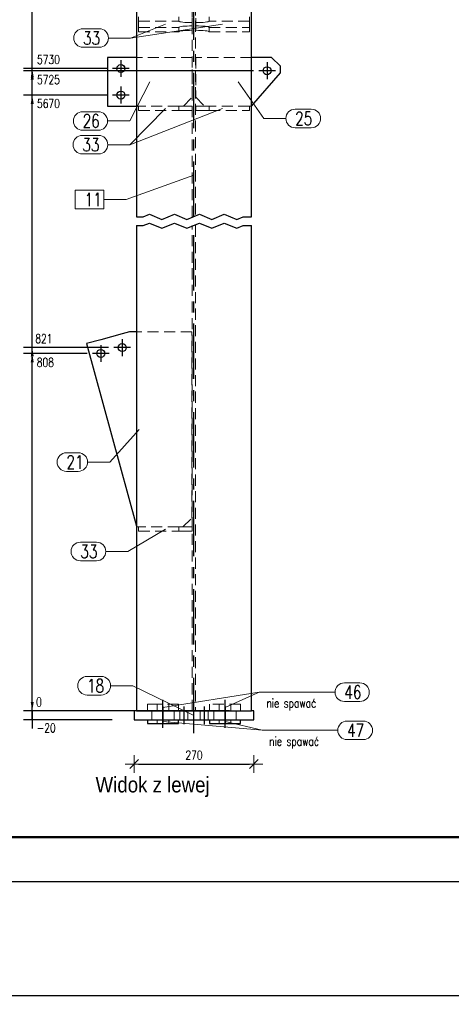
# Model space of a CAD drawing. Header units: millimetres. Extents: x 2097 to 3301, y 14853 to 15503.
# Tile 3 of 97: x 2236 to 2333, y 14853 to 15075. Entities that reach past the tile are written whole.
import ezdxf

# ---------------------------------------------------------------- set-up
doc = ezdxf.new("R2010")
doc.units = ezdxf.units.MM
doc.header["$LTSCALE"] = 10
doc.linetypes.add('HIDDEN', pattern=[0.375, 0.25, -0.125])
doc.linetypes.add('MITTE', pattern=[2, 1.25, -0.25, 0.25, -0.25])
doc.layers.get('Defpoints').update_dxf_attribs({"color": 1})
doc.layers.add('_FORMATKA', color=8, linetype='Continuous', plot=False)
for name, color, linetype, lineweight in [('_RAMKA', 7, 'Continuous', 35), ('PS_DIM', 4, 'Continuous', 13), ('PS_Hidden', 2, 'HIDDEN', 9), ('PS_Pos', 1, 'Continuous', 15), ('PS_SOLID', 7, 'Continuous', 30), ('PS_TEXT', 3, 'Continuous', 18)]:
    doc.layers.add(name, color=color, linetype=linetype, lineweight=lineweight)
doc.layers.add('PS_MID', color=5, linetype='MITTE')
doc.layers.add('PS_SHAPE', color=3, linetype='Continuous')
doc.styles.add('gil', font='txt', dxfattribs={"width": 0.9})
doc.styles.add('simplex', font='simplex.shx', dxfattribs={"width": 0.75})
doc.dimstyles.new('1_10_GŁ_DS1-LS10', dxfattribs={"dimtxt": 2, "dimasz": 2, "dimexe": 2, "dimexo": 5, "dimgap": 1, "dimtad": 1, "dimjust": 4, "dimdec": 0, "dimlfac": 10, "dimtxsty": 'simplex', "dimblk1": 'NONE', "dimsah": 1, "dimcen": 2, "dimclrd": 256, "dimclre": 256, "dimclrt": 3, "dimadec": 1, "dimazin": 0, "dimtfac": 1, "dimtdec": 0, "dimtmove": 2, "dimatfit": 3, "dimfxl": 1, "dimarcsym": 0})
doc.dimstyles.new('1_10_PRZ', dxfattribs={"dimtxt": 2, "dimasz": 1, "dimexe": 2, "dimexo": 5, "dimgap": 1, "dimtad": 1, "dimdec": 0, "dimlfac": 10, "dimtxsty": 'simplex', "dimblk": 'dimznak', "dimcen": 2, "dimse1": 1, "dimse2": 1, "dimclrt": 3, "dimadec": 1, "dimazin": 0, "dimtfac": 1, "dimtdec": 0, "dimtix": 1, "dimtmove": 2, "dimatfit": 3, "dimldrblk": 'dim-grot', "dimfxl": 1, "dimarcsym": 0})

# ---------------------------------------------------------------- blocks, each defined once
blk = doc.blocks.new('dimznak')
at = {"color": 0}
for points in [[(-2, 0), (2, 0)], [(0, 2), (0, -2)]]:
    blk.add_lwpolyline(points, dxfattribs=at)
at = {"color": 2}
blk.add_lwpolyline([(1, 1), (-1, -1)], dxfattribs=at)
blk = doc.blocks.new('*D1262')
at = {"layer": 'Defpoints', "color": 0, "transparency": 16777216}
for p in [(2099.35, 14880.62), (3299.35, 14880.62), (3299.35, 14854.87)]:
    blk.add_point(p, dxfattribs=at)
at = {"layer": 'PS_DIM', "color": 0, "lineweight": -2, "transparency": 16777216}
blk.add_line((2100.35, 14854.87), (3298.35, 14854.87), dxfattribs=at)
at = {"layer": 'PS_DIM', "color": 0, "lineweight": -2, "transparency": 16777216, "rotation": 180}
blk.add_blockref('dimznak', (2099.35, 14854.87), dxfattribs=at)
at = {"layer": 'PS_DIM', "color": 0, "lineweight": -2, "transparency": 16777216}
blk.add_blockref('dimznak', (3299.35, 14854.87), dxfattribs=at)
at = {"layer": 'PS_DIM', "color": 3, "transparency": 16777216, "insert": (2699.35, 14856.87), "char_height": 2, "attachment_point": 5, "style": 'simplex'}
blk.add_mtext('12000', dxfattribs=at)
blk = doc.blocks.new('dim-grot')
blk.add_hatch(color=256).paths.add_polyline_path([(0, 0), (-2, 0.5), (-2, -0.5)])
blk.add_lwpolyline([(0, 0), (-2, 0.5), (-2, -0.5), (0, 0)])
blk = doc.blocks.new('*D1250')
at = {"layer": 'Defpoints', "color": 0, "transparency": 16777216}
for p in [(2238.41, 14919.15), (2287.91, 14919.15), (2261.41, 14917.15)]:
    blk.add_point(p, dxfattribs=at)
at = {"layer": 'PS_DIM', "lineweight": -2, "transparency": 16777216}
for p, q in [((2238.41, 14921.15), (2238.41, 14923.15)), ((2282.91, 14919.15), (2236.41, 14919.15)), ((2238.41, 14917.15), (2238.41, 14919.15)), ((2256.41, 14917.15), (2236.41, 14917.15)), ((2238.41, 14917.15), (2238.41, 14915.15))]:
    blk.add_line(p, q, dxfattribs=at)
at = {"layer": 'PS_DIM', "transparency": 16777216}
blk.add_solid([(2238.07, 14921.15), (2238.74, 14921.15), (2238.41, 14919.15)], dxfattribs=at)
at = {"layer": 'PS_DIM', "color": 3, "transparency": 16777216, "insert": (2241.57, 14915.31), "char_height": 2, "attachment_point": 5, "rotation": 0.0573, "style": 'simplex'}
blk.add_mtext('-20', dxfattribs=at)
blk = doc.blocks.new('_None')
blk = doc.blocks.new('*D1251')
at = {"layer": 'Defpoints', "color": 0, "transparency": 16777216}
for p in [(2238.41, 14919.15), (2261.41, 14919.15), (2287.91, 14919.15)]:
    blk.add_point(p, dxfattribs=at)
at = {"layer": 'PS_DIM', "lineweight": -2, "transparency": 16777216}
for p, q in [((2238.41, 14921.15), (2238.41, 14923.15)), ((2282.91, 14919.15), (2236.41, 14919.15)), ((2256.41, 14919.15), (2236.41, 14919.15)), ((2238.41, 14919.15), (2238.41, 14917.15))]:
    blk.add_line(p, q, dxfattribs=at)
at = {"layer": 'PS_DIM', "transparency": 16777216}
blk.add_solid([(2238.07, 14921.15), (2238.74, 14921.15), (2238.41, 14919.15)], dxfattribs=at)
at = {"layer": 'PS_DIM', "color": 3, "transparency": 16777216, "insert": (2239.93, 14921.17), "char_height": 2, "attachment_point": 5, "rotation": 0.0573, "style": 'simplex'}
blk.add_mtext('0', dxfattribs=at)
blk = doc.blocks.new('*D1252')
at = {"layer": 'Defpoints', "color": 0, "transparency": 16777216}
for p in [(2238.41, 14999.92), (2255.78, 14999.92), (2287.91, 14919.15)]:
    blk.add_point(p, dxfattribs=at)
at = {"layer": 'PS_DIM', "lineweight": -2, "transparency": 16777216}
for p, q in [((2250.78, 14999.92), (2236.41, 14999.92)), ((2238.41, 14919.15), (2238.41, 14997.92)), ((2282.91, 14919.15), (2236.41, 14919.15))]:
    blk.add_line(p, q, dxfattribs=at)
at = {"layer": 'PS_DIM', "transparency": 16777216}
blk.add_solid([(2238.07, 14997.92), (2238.74, 14997.92), (2238.41, 14999.92)], dxfattribs=at)
at = {"layer": 'PS_DIM', "color": 3, "transparency": 16777216, "insert": (2241.36, 14997.9), "char_height": 2, "attachment_point": 5, "rotation": 0.0573, "style": 'simplex'}
blk.add_mtext('808', dxfattribs=at)
blk = doc.blocks.new('*D1253')
at = {"layer": 'Defpoints', "color": 0, "transparency": 16777216}
for p in [(2238.41, 15001.24), (2260.61, 15001.24), (2287.91, 14919.15)]:
    blk.add_point(p, dxfattribs=at)
at = {"layer": 'PS_DIM', "lineweight": -2, "transparency": 16777216}
for p, q in [((2255.61, 15001.24), (2236.41, 15001.24)), ((2238.41, 14919.15), (2238.41, 14999.24)), ((2282.91, 14919.15), (2236.41, 14919.15))]:
    blk.add_line(p, q, dxfattribs=at)
at = {"layer": 'PS_DIM', "transparency": 16777216}
blk.add_solid([(2238.07, 14999.24), (2238.74, 14999.24), (2238.41, 15001.24)], dxfattribs=at)
at = {"layer": 'PS_DIM', "color": 3, "transparency": 16777216, "insert": (2241.03, 15003.26), "char_height": 2, "attachment_point": 5, "rotation": 0.0573, "style": 'simplex'}
blk.add_mtext('821', dxfattribs=at)
blk = doc.blocks.new('*D1254')
at = {"layer": 'Defpoints', "color": 0, "transparency": 16777216}
for p in [(2238.41, 15058.29), (2260.31, 15058.29), (2287.91, 14919.15)]:
    blk.add_point(p, dxfattribs=at)
at = {"layer": 'PS_DIM', "lineweight": -2, "transparency": 16777216}
for p, q in [((2255.31, 15058.29), (2236.41, 15058.29)), ((2238.41, 14919.15), (2238.41, 15056.29)), ((2282.91, 14919.15), (2236.41, 14919.15))]:
    blk.add_line(p, q, dxfattribs=at)
at = {"layer": 'PS_DIM', "transparency": 16777216}
blk.add_solid([(2238.07, 15056.29), (2238.74, 15056.29), (2238.41, 15058.29)], dxfattribs=at)
at = {"layer": 'PS_DIM', "color": 3, "transparency": 16777216, "insert": (2242.07, 15056.39), "char_height": 2, "attachment_point": 5, "rotation": 0.0573, "style": 'simplex'}
blk.add_mtext('5670', dxfattribs=at)
blk = doc.blocks.new('*D1255')
at = {"layer": 'Defpoints', "color": 0, "transparency": 16777216}
for p in [(2238.41, 15063.79), (2293.31, 15063.79), (2287.91, 14919.15)]:
    blk.add_point(p, dxfattribs=at)
at = {"layer": 'PS_DIM', "lineweight": -2, "transparency": 16777216}
for p, q in [((2288.31, 15063.79), (2236.41, 15063.79)), ((2238.41, 14919.15), (2238.41, 15061.79)), ((2282.91, 14919.15), (2236.41, 14919.15))]:
    blk.add_line(p, q, dxfattribs=at)
at = {"layer": 'PS_DIM', "transparency": 16777216}
blk.add_solid([(2238.07, 15061.79), (2238.74, 15061.79), (2238.41, 15063.79)], dxfattribs=at)
at = {"layer": 'PS_DIM', "color": 3, "transparency": 16777216, "insert": (2242.07, 15061.77), "char_height": 2, "attachment_point": 5, "rotation": 0.0573, "style": 'simplex'}
blk.add_mtext('5725', dxfattribs=at)
blk = doc.blocks.new('*D1256')
at = {"layer": 'Defpoints', "color": 0, "transparency": 16777216}
for p in [(2238.41, 15064.29), (2260.31, 15064.29), (2287.91, 14919.15)]:
    blk.add_point(p, dxfattribs=at)
at = {"layer": 'PS_DIM', "lineweight": -2, "transparency": 16777216}
for p, q in [((2255.31, 15064.29), (2236.41, 15064.29)), ((2238.41, 14919.15), (2238.41, 15062.29)), ((2282.91, 14919.15), (2236.41, 14919.15))]:
    blk.add_line(p, q, dxfattribs=at)
at = {"layer": 'PS_DIM', "transparency": 16777216}
blk.add_solid([(2238.07, 15062.29), (2238.74, 15062.29), (2238.41, 15064.29)], dxfattribs=at)
at = {"layer": 'PS_DIM', "color": 3, "transparency": 16777216, "insert": (2242.07, 15066.31), "char_height": 2, "attachment_point": 5, "rotation": 0.0573, "style": 'simplex'}
blk.add_mtext('5730', dxfattribs=at)
blk = doc.blocks.new('*D1257')
at = {"layer": 'Defpoints', "color": 0, "transparency": 16777216}
for p in [(2238.41, 15138.29), (2260.31, 15138.29), (2287.91, 14919.15)]:
    blk.add_point(p, dxfattribs=at)
at = {"layer": 'PS_DIM', "lineweight": -2, "transparency": 16777216}
for p, q in [((2255.31, 15138.29), (2236.41, 15138.29)), ((2238.41, 14919.15), (2238.41, 15136.29)), ((2282.91, 14919.15), (2236.41, 14919.15))]:
    blk.add_line(p, q, dxfattribs=at)
at = {"layer": 'PS_DIM', "transparency": 16777216}
blk.add_solid([(2238.07, 15136.29), (2238.74, 15136.29), (2238.41, 15138.29)], dxfattribs=at)
at = {"layer": 'PS_DIM', "color": 3, "transparency": 16777216, "insert": (2242.07, 15140.31), "char_height": 2, "attachment_point": 5, "rotation": 0.0573, "style": 'simplex'}
blk.add_mtext('6470', dxfattribs=at)
blk = doc.blocks.new('*D1258')
at = {"layer": 'Defpoints', "color": 0, "transparency": 16777216}
for p in [(2238.41, 15144.29), (2260.31, 15144.29), (2287.91, 14919.15)]:
    blk.add_point(p, dxfattribs=at)
at = {"layer": 'PS_DIM', "lineweight": -2, "transparency": 16777216}
for p, q in [((2255.31, 15144.29), (2236.41, 15144.29)), ((2238.41, 14919.15), (2238.41, 15142.29)), ((2282.91, 14919.15), (2236.41, 14919.15))]:
    blk.add_line(p, q, dxfattribs=at)
at = {"layer": 'PS_DIM', "transparency": 16777216}
blk.add_solid([(2238.07, 15142.29), (2238.74, 15142.29), (2238.41, 15144.29)], dxfattribs=at)
at = {"layer": 'PS_DIM', "color": 3, "transparency": 16777216, "insert": (2242.07, 15146.31), "char_height": 2, "attachment_point": 5, "rotation": 0.0573, "style": 'simplex'}
blk.add_mtext('6530', dxfattribs=at)
blk = doc.blocks.new('*D1259')
at = {"layer": 'Defpoints', "color": 0, "transparency": 16777216}
for p in [(2238.41, 15161.29), (2287.91, 15161.29), (2287.91, 14919.15)]:
    blk.add_point(p, dxfattribs=at)
at = {"layer": 'PS_DIM', "lineweight": -2, "transparency": 16777216}
for p, q in [((2282.91, 15161.29), (2236.41, 15161.29)), ((2238.41, 14919.15), (2238.41, 15159.29)), ((2282.91, 14919.15), (2236.41, 14919.15))]:
    blk.add_line(p, q, dxfattribs=at)
at = {"layer": 'PS_DIM', "transparency": 16777216}
blk.add_solid([(2238.07, 15159.29), (2238.74, 15159.29), (2238.41, 15161.29)], dxfattribs=at)
at = {"layer": 'PS_DIM', "color": 3, "transparency": 16777216, "insert": (2242.07, 15163.31), "char_height": 2, "attachment_point": 5, "rotation": 0.0573, "style": 'simplex'}
blk.add_mtext('6700', dxfattribs=at)
blk = doc.blocks.new('*D1261')
at = {"layer": 'Defpoints', "color": 0, "transparency": 16777216}
for p in [(2261.41, 14917.15), (2288.41, 14917.15), (2288.41, 14907.15)]:
    blk.add_point(p, dxfattribs=at)
at = {"layer": 'PS_DIM', "color": 0, "lineweight": -2, "transparency": 16777216}
blk.add_line((2262.41, 14907.15), (2287.41, 14907.15), dxfattribs=at)
at = {"layer": 'PS_DIM', "color": 0, "lineweight": -2, "transparency": 16777216, "rotation": 180}
blk.add_blockref('dimznak', (2261.41, 14907.15), dxfattribs=at)
at = {"layer": 'PS_DIM', "color": 0, "lineweight": -2, "transparency": 16777216}
blk.add_blockref('dimznak', (2288.41, 14907.15), dxfattribs=at)
at = {"layer": 'PS_DIM', "color": 3, "transparency": 16777216, "insert": (2274.91, 14909.15), "char_height": 2, "attachment_point": 5, "style": 'simplex'}
blk.add_mtext('270', dxfattribs=at)
blk = doc.blocks.new('*X1610')
at = {"color": 1}
for p, q in [((2263.44, 15030.79), (2264.85, 15031.38)), ((2264.85, 15031.38), (2267.66, 15030.19)), ((2267.66, 15030.19), (2270.48, 15031.38)), ((2270.48, 15031.38), (2273.3, 15030.19)), ((2273.3, 15030.19), (2276.12, 15031.38)), ((2276.12, 15031.38), (2278.93, 15030.19)), ((2278.93, 15030.19), (2281.75, 15031.38)), ((2281.75, 15031.38), (2284.57, 15030.19)), ((2261.91, 15030.79), (2263.44, 15030.79)), ((2261.91, 15028.79), (2263.44, 15028.79)), ((2263.44, 15028.79), (2264.85, 15029.38)), ((2264.85, 15029.38), (2267.66, 15028.19)), ((2267.66, 15028.19), (2270.48, 15029.38)), ((2270.48, 15029.38), (2273.3, 15028.19)), ((2273.3, 15028.19), (2276.12, 15029.38)), ((2276.12, 15029.38), (2278.93, 15028.19)), ((2278.93, 15028.19), (2281.75, 15029.38)), ((2281.75, 15029.38), (2284.57, 15028.19)), ((2284.57, 15030.19), (2285.98, 15030.79)), ((2284.57, 15028.19), (2285.98, 15028.79)), ((2285.98, 15030.79), (2287.91, 15030.79)), ((2285.98, 15028.79), (2287.91, 15028.79))]:
    blk.add_line(p, q, dxfattribs=at)
at = {"layer": 'PS_Hidden', "color": 2, "linetype": 'HIDDEN'}
for p, q in [((2275.28, 15161.29), (2275.28, 15030.79)), ((2261.91, 15125.11), (2261.91, 15066.79)), ((2274.53, 15030.79), (2274.53, 15078.35)), ((2262.41, 15075.98), (2262.41, 15073.59)), ((2271.51, 15075.98), (2271.51, 15074.98)), ((2274.51, 15073.91), (2274.51, 15075.66)), ((2275.31, 15075.66), (2275.31, 15073.91)), ((2278.31, 15074.98), (2278.31, 15075.98)), ((2287.41, 15073.59), (2287.41, 15075.98)), ((2262.41, 15074.98), (2271.51, 15074.98)), ((2262.41, 15073.59), (2271.51, 15073.59)), ((2262.41, 15073.59), (2262.41, 15072.6)), ((2271.51, 15074.98), (2271.57, 15074.92)), ((2271.51, 15073.59), (2271.57, 15073.65)), ((2271.51, 15073.59), (2271.51, 15072.6)), ((2271.57, 15074.92), (2271.74, 15074.86)), ((2271.57, 15073.65), (2271.74, 15073.71)), ((2271.74, 15074.86), (2272.01, 15074.81)), ((2271.74, 15073.71), (2272.01, 15073.77)), ((2272.01, 15074.81), (2272.39, 15074.76)), ((2272.01, 15073.77), (2272.39, 15073.82)), ((2272.39, 15074.76), (2272.84, 15074.72)), ((2272.39, 15073.82), (2272.84, 15073.86)), ((2272.84, 15074.72), (2273.36, 15074.69)), ((2272.84, 15073.86), (2273.36, 15073.89)), ((2273.36, 15074.69), (2273.92, 15074.67)), ((2273.36, 15073.89), (2273.92, 15073.9)), ((2273.92, 15074.67), (2274.51, 15074.67)), ((2273.92, 15073.9), (2274.51, 15073.91)), ((2274.51, 15072.92), (2274.51, 15073.91)), ((2275.31, 15074.67), (2275.89, 15074.67)), ((2275.31, 15072.92), (2275.31, 15074.67)), ((2275.31, 15073.91), (2275.89, 15073.9)), ((2275.31, 15073.91), (2275.31, 15072.92)), ((2275.89, 15074.67), (2276.46, 15074.69)), ((2275.89, 15073.9), (2276.46, 15073.89)), ((2276.46, 15074.69), (2276.97, 15074.72)), ((2276.46, 15073.89), (2276.97, 15073.86)), ((2276.97, 15074.72), (2277.43, 15074.76)), ((2276.97, 15073.86), (2277.43, 15073.82)), ((2277.43, 15074.76), (2277.8, 15074.81)), ((2277.43, 15073.82), (2277.8, 15073.77)), ((2277.8, 15074.81), (2278.08, 15074.86)), ((2277.8, 15073.77), (2278.08, 15073.71)), ((2278.08, 15074.86), (2278.25, 15074.92)), ((2278.08, 15073.71), (2278.25, 15073.65)), ((2278.25, 15074.92), (2278.31, 15074.98)), ((2278.25, 15073.65), (2278.31, 15073.59)), ((2287.41, 15074.98), (2278.31, 15074.98)), ((2278.31, 15073.59), (2287.41, 15073.59)), ((2278.31, 15072.6), (2278.31, 15073.59)), ((2287.41, 15072.6), (2287.41, 15073.59)), ((2262.41, 15072.6), (2271.51, 15072.6)), ((2271.51, 15072.6), (2271.57, 15072.66)), ((2271.57, 15072.66), (2271.74, 15072.72)), ((2271.74, 15072.72), (2272.01, 15072.77)), ((2272.01, 15072.77), (2272.39, 15072.82)), ((2272.39, 15072.82), (2272.84, 15072.86)), ((2272.84, 15072.86), (2273.36, 15072.89)), ((2273.36, 15072.89), (2273.92, 15072.91)), ((2273.92, 15072.91), (2274.51, 15072.92)), ((2275.31, 15072.92), (2275.89, 15072.91)), ((2275.89, 15072.91), (2276.46, 15072.89)), ((2276.46, 15072.89), (2276.97, 15072.86)), ((2276.97, 15072.86), (2277.43, 15072.82)), ((2277.43, 15072.82), (2277.8, 15072.77)), ((2277.8, 15072.77), (2278.08, 15072.72)), ((2278.08, 15072.72), (2278.25, 15072.66)), ((2278.25, 15072.66), (2278.31, 15072.6)), ((2278.31, 15072.6), (2287.41, 15072.6)), ((2274.51, 15066.79), (2261.91, 15066.79)), ((2261.91, 15066.79), (2261.91, 15055.79)), ((2274.51, 15057.79), (2274.51, 15066.79)), ((2287.91, 15066.79), (2275.31, 15066.79)), ((2275.31, 15066.79), (2275.31, 15057.79)), ((2272.51, 15055.79), (2274.51, 15057.79)), ((2275.31, 15057.79), (2277.31, 15055.79)), ((2261.91, 15055.79), (2261.91, 15030.79)), ((2261.91, 15055.79), (2262.41, 15055.79)), ((2271.51, 15055.79), (2262.41, 15055.79)), ((2262.41, 15055.79), (2262.41, 15054.79)), ((2271.57, 15055.79), (2271.51, 15055.79)), ((2271.51, 15055.79), (2271.51, 15054.79)), ((2271.74, 15055.79), (2271.57, 15055.79)), ((2272.01, 15055.79), (2271.74, 15055.79)), ((2272.39, 15055.79), (2272.01, 15055.79)), ((2272.84, 15055.79), (2272.39, 15055.79)), ((2273.36, 15055.79), (2272.84, 15055.79)), ((2273.92, 15055.79), (2273.36, 15055.79)), ((2274.51, 15055.79), (2273.92, 15055.79)), ((2274.51, 15054.79), (2274.51, 15055.79)), ((2275.89, 15055.79), (2275.31, 15055.79)), ((2275.31, 15055.79), (2275.31, 15054.79)), ((2276.46, 15055.79), (2275.89, 15055.79)), ((2276.97, 15055.79), (2276.46, 15055.79)), ((2277.43, 15055.79), (2276.97, 15055.79)), ((2277.8, 15055.79), (2277.43, 15055.79)), ((2278.08, 15055.79), (2277.8, 15055.79)), ((2278.25, 15055.79), (2278.08, 15055.79)), ((2278.31, 15055.79), (2278.25, 15055.79)), ((2287.41, 15055.79), (2278.31, 15055.79)), ((2278.31, 15054.79), (2278.31, 15055.79)), ((2287.41, 15054.79), (2287.41, 15055.79)), ((2287.41, 15055.79), (2287.91, 15055.79)), ((2262.41, 15054.79), (2271.51, 15054.79)), ((2271.51, 15054.79), (2271.57, 15054.79)), ((2271.57, 15054.79), (2271.74, 15054.79)), ((2271.74, 15054.79), (2272.01, 15054.79)), ((2272.01, 15054.79), (2272.39, 15054.79)), ((2272.39, 15054.79), (2272.84, 15054.79)), ((2272.84, 15054.79), (2273.36, 15054.79)), ((2273.36, 15054.79), (2273.92, 15054.79)), ((2273.92, 15054.79), (2274.51, 15054.79)), ((2275.31, 15054.79), (2275.89, 15054.79)), ((2275.89, 15054.79), (2276.46, 15054.79)), ((2276.46, 15054.79), (2276.97, 15054.79)), ((2276.97, 15054.79), (2277.43, 15054.79)), ((2277.43, 15054.79), (2277.8, 15054.79)), ((2277.8, 15054.79), (2278.08, 15054.79)), ((2278.08, 15054.79), (2278.25, 15054.79)), ((2278.25, 15054.79), (2278.31, 15054.79)), ((2278.31, 15054.79), (2287.41, 15054.79)), ((2261.91, 15028.79), (2261.91, 15004.79)), ((2274.53, 14919.15), (2274.53, 15028.79)), ((2275.28, 15028.79), (2275.28, 14919.15)), ((2274.41, 15004.79), (2261.91, 15004.79)), ((2261.91, 15004.79), (2261.91, 14960.9)), ((2274.41, 14962.73), (2274.41, 15004.79)), ((2272.41, 14960.73), (2274.41, 14962.73)), ((2261.91, 14960.9), (2261.95, 14960.73)), ((2261.95, 14960.73), (2262.41, 14960.73)), ((2271.51, 14960.73), (2262.41, 14960.73)), ((2262.41, 14960.73), (2262.41, 14959.73)), ((2262.41, 14959.73), (2271.51, 14959.73)), ((2271.57, 14960.73), (2271.51, 14960.73)), ((2271.51, 14960.73), (2271.51, 14959.73)), ((2271.51, 14959.73), (2271.57, 14959.73)), ((2271.74, 14960.73), (2271.57, 14960.73)), ((2271.57, 14959.73), (2271.74, 14959.73)), ((2272.01, 14960.73), (2271.74, 14960.73)), ((2271.74, 14959.73), (2272.01, 14959.73)), ((2272.39, 14960.73), (2272.01, 14960.73)), ((2272.01, 14959.73), (2272.39, 14959.73)), ((2272.84, 14960.73), (2272.39, 14960.73)), ((2272.39, 14959.73), (2272.84, 14959.73)), ((2273.36, 14960.73), (2272.84, 14960.73)), ((2272.84, 14959.73), (2273.36, 14959.73)), ((2273.92, 14960.73), (2273.36, 14960.73)), ((2273.36, 14959.73), (2273.92, 14959.73)), ((2274.51, 14960.73), (2273.92, 14960.73)), ((2273.92, 14959.73), (2274.51, 14959.73)), ((2274.51, 14959.73), (2274.51, 14960.73)), ((2264.41, 14919.15), (2264.41, 14920.65)), ((2271.41, 14920.65), (2264.41, 14920.65)), ((2264.41, 14920.65), (2264.41, 14919.15)), ((2266.61, 14920.65), (2264.41, 14920.65)), ((2264.41, 14920.65), (2264.41, 14919.15)), ((2266.61, 14920.65), (2266.61, 14919.15)), ((2269.21, 14919.15), (2269.21, 14920.65)), ((2271.41, 14919.15), (2271.41, 14920.65)), ((2278.41, 14919.15), (2278.41, 14920.65)), ((2285.41, 14920.65), (2278.41, 14920.65)), ((2278.41, 14920.65), (2278.41, 14919.15)), ((2280.61, 14920.65), (2280.61, 14919.15)), ((2283.21, 14919.15), (2283.21, 14920.65)), ((2285.41, 14919.15), (2285.41, 14920.65)), ((2261.41, 14919.15), (2261.41, 14917.15)), ((2265.41, 14919.15), (2265.41, 14917.15)), ((2270.41, 14917.15), (2270.41, 14919.15)), ((2271.71, 14919.15), (2271.71, 14917.15)), ((2273.51, 14917.15), (2273.51, 14919.15)), ((2276.31, 14919.15), (2276.31, 14917.15)), ((2278.11, 14917.15), (2278.11, 14919.15)), ((2279.41, 14919.15), (2279.41, 14917.15)), ((2284.41, 14917.15), (2284.41, 14919.15)), ((2264.41, 14917.15), (2264.41, 14916.35)), ((2264.41, 14916.35), (2266.61, 14916.35)), ((2266.61, 14916.35), (2266.61, 14917.15)), ((2266.78, 14916.35), (2266.61, 14916.35)), ((2267.26, 14916.35), (2266.78, 14916.35)), ((2267.91, 14916.35), (2267.26, 14916.35)), ((2269.21, 14916.35), (2269.21, 14917.15)), ((2278.41, 14916.35), (2278.41, 14917.15)), ((2280.61, 14917.15), (2280.61, 14916.35)), ((2283.21, 14916.35), (2283.21, 14917.15))]:
    blk.add_line(p, q, dxfattribs=at)
at = {"layer": 'PS_MID', "color": 5, "linetype": 'MITTE'}
for p, q in [((2274.91, 15030.79), (2274.91, 15166.29)), ((2260.31, 15064.29), (2256.51, 15064.29)), ((2258.41, 15066.19), (2258.41, 15062.39)), ((2291.41, 15065.69), (2291.41, 15061.89)), ((2293.31, 15063.79), (2289.51, 15063.79)), ((2258.41, 15060.19), (2258.41, 15056.39)), ((2260.31, 15058.29), (2256.51, 15058.29)), ((2274.91, 14914.15), (2274.91, 15028.79)), ((2258.71, 15003.14), (2258.71, 14999.34)), ((2255.78, 14999.92), (2251.98, 14999.92)), ((2253.88, 15001.82), (2253.88, 14998.02)), ((2260.61, 15001.24), (2256.81, 15001.24)), ((2267.91, 14918.15), (2267.91, 14921.65)), ((2267.91, 14918.15), (2267.91, 14921.65)), ((2267.91, 14920.15), (2267.91, 14916.15)), ((2267.91, 14920.15), (2267.91, 14916.15)), ((2272.61, 14920.15), (2272.61, 14916.15)), ((2272.61, 14920.15), (2272.61, 14916.15)), ((2277.21, 14920.15), (2277.21, 14916.15)), ((2277.21, 14920.15), (2277.21, 14916.15)), ((2281.91, 14918.15), (2281.91, 14921.65)), ((2281.91, 14918.15), (2281.91, 14921.65)), ((2281.91, 14920.15), (2281.91, 14916.15)), ((2281.91, 14920.15), (2281.91, 14916.15)), ((2267.91, 14915.35), (2267.91, 14918.15)), ((2267.91, 14915.35), (2267.91, 14918.15)), ((2281.91, 14915.35), (2281.91, 14918.15)), ((2281.91, 14915.35), (2281.91, 14918.15))]:
    blk.add_line(p, q, dxfattribs=at)
at = {"layer": 'PS_SOLID', "color": 7, "linetype": 'Continuous'}
for p, q in [((2261.91, 15161.29), (2261.91, 15030.79)), ((2287.91, 15030.79), (2287.91, 15161.29)), ((2258.41, 15066.79), (2255.41, 15066.79)), ((2255.41, 15066.79), (2255.41, 15055.79)), ((2261.91, 15066.79), (2258.41, 15066.79)), ((2291.41, 15066.79), (2287.91, 15066.79)), ((2292.41, 15066.79), (2291.41, 15066.79)), ((2294.41, 15064.79), (2292.41, 15066.79)), ((2294.41, 15063.29), (2294.41, 15064.79)), ((2287.91, 15055.79), (2294.41, 15063.29)), ((2255.41, 15055.79), (2261.91, 15055.79)), ((2261.91, 15028.79), (2261.91, 14919.15)), ((2287.91, 14919.15), (2287.91, 15028.79)), ((2258.71, 15004.34), (2253.88, 15003.03)), ((2260.33, 15004.79), (2258.71, 15004.34)), ((2261.91, 15004.79), (2260.33, 15004.79)), ((2253.88, 15003.03), (2250.68, 15002.16)), ((2250.68, 15002.16), (2261.91, 14960.9)), ((2261.41, 14919.15), (2261.41, 14917.15)), ((2261.91, 14919.15), (2261.41, 14919.15)), ((2261.91, 14919.15), (2287.91, 14919.15)), ((2288.41, 14919.15), (2287.91, 14919.15)), ((2288.41, 14917.15), (2288.41, 14919.15)), ((2261.41, 14917.15), (2267.91, 14917.15)), ((2264.41, 14917.15), (2264.41, 14916.35)), ((2264.41, 14916.35), (2267.91, 14916.35)), ((2267.91, 14917.15), (2272.61, 14917.15)), ((2267.91, 14916.35), (2271.41, 14916.35)), ((2271.41, 14916.35), (2271.41, 14917.15)), ((2272.61, 14917.15), (2277.21, 14917.15)), ((2277.21, 14917.15), (2281.91, 14917.15)), ((2278.41, 14917.15), (2278.41, 14916.35)), ((2278.41, 14916.35), (2281.91, 14916.35)), ((2281.91, 14917.15), (2288.41, 14917.15)), ((2281.91, 14916.35), (2285.41, 14916.35)), ((2285.41, 14916.35), (2285.41, 14917.15))]:
    blk.add_line(p, q, dxfattribs=at)
at = {"layer": 'PS_SOLID', "color": 7}
for centre in [(2258.41, 15064.29), (2291.41, 15063.79), (2258.41, 15058.29), (2258.71, 15001.24), (2253.88, 14999.92)]:
    blk.add_circle(centre, 0.9, dxfattribs=at)
blk = doc.blocks.new('*X1626')
at = {"color": 1}
for p, q in [((2249.87, 15073.28), (2253.51, 15073.28)), ((2268.46, 15074.29), (2260.61, 15071.18)), ((2255.61, 15071.18), (2260.61, 15071.18)), ((2249.87, 15069.08), (2253.51, 15069.08))]:
    blk.add_line(p, q, dxfattribs=at)
for centre, start, end in [((2249.87, 15071.18), 90, 270), ((2253.51, 15071.18), 270, 90)]:
    blk.add_arc(centre, 2.1, start, end, dxfattribs=at)
at = {"color": 2, "style": 'simplex', "width": 0.75}
blk.add_text('33', height=3, dxfattribs=at).set_placement((2249.87, 15069.68))
blk = doc.blocks.new('*X1627')
at = {"color": 1}
for p, q in [((2249.87, 15073.28), (2253.51, 15073.28)), ((2281.36, 15074.29), (2260.61, 15071.18)), ((2255.61, 15071.18), (2260.61, 15071.18)), ((2249.87, 15069.08), (2253.51, 15069.08))]:
    blk.add_line(p, q, dxfattribs=at)
for centre, start, end in [((2249.87, 15071.18), 90, 270), ((2253.51, 15071.18), 270, 90)]:
    blk.add_arc(centre, 2.1, start, end, dxfattribs=at)
at = {"color": 2, "style": 'simplex', "width": 0.75}
blk.add_text('33', height=3, dxfattribs=at).set_placement((2249.87, 15069.68))
blk = doc.blocks.new('*X1628')
at = {"color": 1}
for p, q in [((2284.86, 15061.29), (2290.64, 15053.01)), ((2297.74, 15055.11), (2301.38, 15055.11)), ((2290.64, 15053.01), (2295.64, 15053.01)), ((2297.74, 15050.91), (2301.38, 15050.91))]:
    blk.add_line(p, q, dxfattribs=at)
for centre, start, end in [((2297.74, 15053.01), 90, 270), ((2301.38, 15053.01), 270, 90)]:
    blk.add_arc(centre, 2.1, start, end, dxfattribs=at)
at = {"color": 2, "style": 'simplex', "width": 0.75}
blk.add_text('25', height=3, dxfattribs=at).set_placement((2297.74, 15051.51))
blk = doc.blocks.new('*X1629')
at = {"color": 1}
for p, q in [((2264.96, 15061.29), (2260.41, 15052.44)), ((2249.78, 15054.54), (2253.31, 15054.54)), ((2255.41, 15052.44), (2260.41, 15052.44)), ((2249.78, 15050.34), (2253.31, 15050.34))]:
    blk.add_line(p, q, dxfattribs=at)
for centre, start, end in [((2249.78, 15052.44), 90, 270), ((2253.31, 15052.44), 270, 90)]:
    blk.add_arc(centre, 2.1, start, end, dxfattribs=at)
at = {"color": 2, "style": 'simplex', "width": 0.75}
blk.add_text('26', height=3, dxfattribs=at).set_placement((2249.78, 15050.94))
blk = doc.blocks.new('*X1630')
at = {"color": 1}
for p, q in [((2268.46, 15055.29), (2260.46, 15047.08)), ((2249.72, 15049.18), (2253.36, 15049.18)), ((2255.46, 15047.08), (2260.46, 15047.08)), ((2249.72, 15044.98), (2253.36, 15044.98))]:
    blk.add_line(p, q, dxfattribs=at)
for centre, start, end in [((2249.72, 15047.08), 90, 270), ((2253.36, 15047.08), 270, 90)]:
    blk.add_arc(centre, 2.1, start, end, dxfattribs=at)
at = {"color": 2, "style": 'simplex', "width": 0.75}
blk.add_text('33', height=3, dxfattribs=at).set_placement((2249.72, 15045.58))
blk = doc.blocks.new('*X1631')
at = {"color": 1}
for p, q in [((2281.36, 15055.29), (2260.46, 15047.08)), ((2249.72, 15049.18), (2253.36, 15049.18)), ((2255.46, 15047.08), (2260.46, 15047.08)), ((2249.72, 15044.98), (2253.36, 15044.98))]:
    blk.add_line(p, q, dxfattribs=at)
for centre, start, end in [((2249.72, 15047.08), 90, 270), ((2253.36, 15047.08), 270, 90)]:
    blk.add_arc(centre, 2.1, start, end, dxfattribs=at)
at = {"color": 2, "style": 'simplex', "width": 0.75}
blk.add_text('33', height=3, dxfattribs=at).set_placement((2249.72, 15045.58))
blk = doc.blocks.new('*X1632')
at = {"color": 1}
for p, q in [((2274.91, 15040.22), (2259.57, 15034.68)), ((2254.57, 15036.78), (2248.12, 15036.78)), ((2248.12, 15036.78), (2248.12, 15032.58)), ((2254.57, 15032.58), (2254.57, 15036.78)), ((2254.57, 15034.68), (2259.57, 15034.68)), ((2248.12, 15032.58), (2254.57, 15032.58))]:
    blk.add_line(p, q, dxfattribs=at)
at = {"color": 2, "style": 'simplex', "width": 0.75}
blk.add_text('11', height=3, dxfattribs=at).set_placement((2250.22, 15033.18))
blk = doc.blocks.new('*X1635')
at = {"color": 1}
for p, q in [((2308.84, 14925.48), (2312.37, 14925.48)), ((2281.91, 14919.9), (2289.65, 14923.38)), ((2289.65, 14923.38), (2306.74, 14923.38)), ((2308.84, 14921.28), (2312.37, 14921.28))]:
    blk.add_line(p, q, dxfattribs=at)
for centre, start, end in [((2308.84, 14923.38), 90, 270), ((2312.37, 14923.38), 270, 90)]:
    blk.add_arc(centre, 2.1, start, end, dxfattribs=at)
at = {"color": 2, "style": 'simplex', "width": 0.75}
blk.add_text('46', height=3, dxfattribs=at).set_placement((2308.84, 14921.88))
at = {"color": 3, "style": 'simplex', "width": 0.75}
blk.add_text('nie spawać', height=2, dxfattribs=at).set_placement((2291.25, 14919.92))
blk = doc.blocks.new('*X1636')
at = {"color": 1}
for p, q in [((2308.84, 14925.48), (2312.37, 14925.48)), ((2267.91, 14919.9), (2289.65, 14923.38)), ((2289.65, 14923.38), (2306.74, 14923.38)), ((2308.84, 14921.28), (2312.37, 14921.28))]:
    blk.add_line(p, q, dxfattribs=at)
for centre, start, end in [((2308.84, 14923.38), 90, 270), ((2312.37, 14923.38), 270, 90)]:
    blk.add_arc(centre, 2.1, start, end, dxfattribs=at)
at = {"color": 2, "style": 'simplex', "width": 0.75}
blk.add_text('46', height=3, dxfattribs=at).set_placement((2308.84, 14921.88))
at = {"color": 3, "style": 'simplex', "width": 0.75}
blk.add_text('nie spawać', height=2, dxfattribs=at).set_placement((2291.25, 14919.92))
blk = doc.blocks.new('*X1637')
at = {"color": 1}
for p, q in [((2308.84, 14925.48), (2312.37, 14925.48)), ((2281.91, 14919.9), (2289.65, 14923.38)), ((2289.65, 14923.38), (2306.74, 14923.38)), ((2308.84, 14921.28), (2312.37, 14921.28))]:
    blk.add_line(p, q, dxfattribs=at)
for centre, start, end in [((2308.84, 14923.38), 90, 270), ((2312.37, 14923.38), 270, 90)]:
    blk.add_arc(centre, 2.1, start, end, dxfattribs=at)
at = {"color": 2, "style": 'simplex', "width": 0.75}
blk.add_text('46', height=3, dxfattribs=at).set_placement((2308.84, 14921.88))
at = {"color": 3, "style": 'simplex', "width": 0.75}
blk.add_text('nie spawać', height=2, dxfattribs=at).set_placement((2291.25, 14919.92))
blk = doc.blocks.new('*X1638')
at = {"color": 1}
for p, q in [((2308.84, 14925.48), (2312.37, 14925.48)), ((2267.91, 14919.9), (2289.65, 14923.38)), ((2289.65, 14923.38), (2306.74, 14923.38)), ((2308.84, 14921.28), (2312.37, 14921.28))]:
    blk.add_line(p, q, dxfattribs=at)
for centre, start, end in [((2308.84, 14923.38), 90, 270), ((2312.37, 14923.38), 270, 90)]:
    blk.add_arc(centre, 2.1, start, end, dxfattribs=at)
at = {"color": 2, "style": 'simplex', "width": 0.75}
blk.add_text('46', height=3, dxfattribs=at).set_placement((2308.84, 14921.88))
at = {"color": 3, "style": 'simplex', "width": 0.75}
blk.add_text('nie spawać', height=2, dxfattribs=at).set_placement((2291.25, 14919.92))
blk = doc.blocks.new('*X1639')
at = {"color": 1}
for p, q in [((2250.77, 14926.95), (2253.99, 14926.95)), ((2256.09, 14924.85), (2261.09, 14924.85)), ((2274.91, 14918.15), (2261.09, 14924.85)), ((2250.77, 14922.75), (2253.99, 14922.75))]:
    blk.add_line(p, q, dxfattribs=at)
for centre, start, end in [((2250.77, 14924.85), 90, 270), ((2253.99, 14924.85), 270, 90)]:
    blk.add_arc(centre, 2.1, start, end, dxfattribs=at)
at = {"color": 2, "style": 'simplex', "width": 0.75}
blk.add_text('18', height=3, dxfattribs=at).set_placement((2250.77, 14923.35))
blk = doc.blocks.new('*X1640')
at = {"color": 1}
for p, q in [((2268.46, 14960.23), (2260, 14955.18)), ((2249.26, 14957.28), (2252.9, 14957.28)), ((2249.26, 14953.08), (2252.9, 14953.08)), ((2255, 14955.18), (2260, 14955.18))]:
    blk.add_line(p, q, dxfattribs=at)
for centre, start, end in [((2249.26, 14955.18), 90, 270), ((2252.9, 14955.18), 270, 90)]:
    blk.add_arc(centre, 2.1, start, end, dxfattribs=at)
at = {"color": 2, "style": 'simplex', "width": 0.75}
blk.add_text('33', height=3, dxfattribs=at).set_placement((2249.26, 14953.68))
blk = doc.blocks.new('*X1641')
at = {"color": 1}
for p, q in [((2267.91, 14916.75), (2290.27, 14914.77)), ((2309.46, 14916.87), (2313.1, 14916.87)), ((2290.27, 14914.77), (2307.36, 14914.77)), ((2309.46, 14912.67), (2313.1, 14912.67))]:
    blk.add_line(p, q, dxfattribs=at)
for centre, start, end in [((2309.46, 14914.77), 90, 270), ((2313.1, 14914.77), 270, 90)]:
    blk.add_arc(centre, 2.1, start, end, dxfattribs=at)
at = {"color": 2, "style": 'simplex', "width": 0.75}
blk.add_text('47', height=3, dxfattribs=at).set_placement((2309.46, 14913.27))
at = {"color": 3, "style": 'simplex', "width": 0.75}
blk.add_text('nie spawać', height=2, dxfattribs=at).set_placement((2291.87, 14911.3))
blk = doc.blocks.new('*X1642')
at = {"color": 1}
for p, q in [((2281.91, 14916.75), (2290.27, 14914.77)), ((2309.46, 14916.87), (2313.1, 14916.87)), ((2290.27, 14914.77), (2307.36, 14914.77)), ((2309.46, 14912.67), (2313.1, 14912.67))]:
    blk.add_line(p, q, dxfattribs=at)
for centre, start, end in [((2309.46, 14914.77), 90, 270), ((2313.1, 14914.77), 270, 90)]:
    blk.add_arc(centre, 2.1, start, end, dxfattribs=at)
at = {"color": 2, "style": 'simplex', "width": 0.75}
blk.add_text('47', height=3, dxfattribs=at).set_placement((2309.46, 14913.27))
at = {"color": 3, "style": 'simplex', "width": 0.75}
blk.add_text('nie spawać', height=2, dxfattribs=at).set_placement((2291.87, 14911.3))
blk = doc.blocks.new('*X1643')
at = {"color": 1}
for p, q in [((2267.91, 14916.75), (2290.27, 14914.77)), ((2309.46, 14916.87), (2313.1, 14916.87)), ((2290.27, 14914.77), (2307.36, 14914.77)), ((2309.46, 14912.67), (2313.1, 14912.67))]:
    blk.add_line(p, q, dxfattribs=at)
for centre, start, end in [((2309.46, 14914.77), 90, 270), ((2313.1, 14914.77), 270, 90)]:
    blk.add_arc(centre, 2.1, start, end, dxfattribs=at)
at = {"color": 2, "style": 'simplex', "width": 0.75}
blk.add_text('47', height=3, dxfattribs=at).set_placement((2309.46, 14913.27))
at = {"color": 3, "style": 'simplex', "width": 0.75}
blk.add_text('nie spawać', height=2, dxfattribs=at).set_placement((2291.87, 14911.3))
blk = doc.blocks.new('*X1644')
at = {"color": 1}
for p, q in [((2281.91, 14916.75), (2290.27, 14914.77)), ((2309.46, 14916.87), (2313.1, 14916.87)), ((2290.27, 14914.77), (2307.36, 14914.77)), ((2309.46, 14912.67), (2313.1, 14912.67))]:
    blk.add_line(p, q, dxfattribs=at)
for centre, start, end in [((2309.46, 14914.77), 90, 270), ((2313.1, 14914.77), 270, 90)]:
    blk.add_arc(centre, 2.1, start, end, dxfattribs=at)
at = {"color": 2, "style": 'simplex', "width": 0.75}
blk.add_text('47', height=3, dxfattribs=at).set_placement((2309.46, 14913.27))
at = {"color": 3, "style": 'simplex', "width": 0.75}
blk.add_text('nie spawać', height=2, dxfattribs=at).set_placement((2291.87, 14911.3))
blk = doc.blocks.new('*X1651')
at = {"color": 1}
for p, q in [((2262.55, 14982.76), (2255.9, 14975.38)), ((2246.12, 14977.48), (2248.8, 14977.48)), ((2250.9, 14975.38), (2255.9, 14975.38)), ((2246.12, 14973.28), (2248.8, 14973.28))]:
    blk.add_line(p, q, dxfattribs=at)
for centre, start, end in [((2246.12, 14975.38), 90, 270), ((2248.8, 14975.38), 270, 90)]:
    blk.add_arc(centre, 2.1, start, end, dxfattribs=at)
at = {"color": 2, "style": 'simplex', "width": 0.75}
blk.add_text('21', height=3, dxfattribs=at).set_placement((2246.12, 14973.88))
blk = doc.blocks.new('*X1652')
at = {"color": 3, "style": 'gil', "width": 0.9}
blk.add_text('Widok z lewej', height=3.5, dxfattribs=at).set_placement((2252.7, 14900.74))

msp = doc.modelspace()

# ---------------------------------------------------------------- linework, layer by layer
at = {"layer": '_FORMATKA', "lineweight": -3}
msp.add_lwpolyline([(2099.35, 14880.62), (3299.35, 14880.62), (3299.35, 15474.62), (2099.35, 15474.62)], close=True, dxfattribs=at)
at = {"layer": '_RAMKA', "lineweight": -3, "const_width": 0.5}
msp.add_lwpolyline([(2129.35, 14890.62), (3289.35, 14890.62), (3289.35, 15464.62), (2129.35, 15464.62)], close=True, dxfattribs=at)

# ---------------------------------------------------------------- block references
at = {"layer": 'PS_Pos'}
for name in ['*X1626', '*X1627', '*X1629', '*X1628', '*X1630', '*X1631', '*X1632', '*X1651', '*X1640', '*X1639', '*X1636', '*X1638', '*X1635', '*X1637', '*X1641', '*X1643', '*X1642', '*X1644']:
    msp.add_blockref(name, (0, 0), dxfattribs=at)
at = {"layer": 'PS_SHAPE', "color": 3}
msp.add_blockref('*X1610', (0, 0), dxfattribs=at)
at = {"layer": 'PS_TEXT'}
msp.add_blockref('*X1652', (0, 0), dxfattribs=at)

# ---------------------------------------------------------------- dimensions: what is measured, and where the dimension line sits
at = {"layer": 'PS_DIM'}
for base, p1, p2, text, picture, middle in [((2238.41, 15161.29), (2287.91, 14919.15), (2287.91, 15161.29), '6700', '*D1259', (2242.07, 15163.31)), ((2238.41, 15144.29), (2287.91, 14919.15), (2260.31, 15144.29), '6530', '*D1258', (2242.07, 15146.31)), ((2238.41, 15138.29), (2287.91, 14919.15), (2260.31, 15138.29), '6470', '*D1257', (2242.07, 15140.31)), ((2238.41, 15064.29), (2287.91, 14919.15), (2260.31, 15064.29), '5730', '*D1256', (2242.07, 15066.31)), ((2238.41, 15063.79), (2287.91, 14919.15), (2293.31, 15063.79), '5725', '*D1255', (2242.07, 15061.77)), ((2238.41, 15058.29), (2287.91, 14919.15), (2260.31, 15058.29), '5670', '*D1254', (2242.07, 15056.39)), ((2238.41, 14919.15), (2261.41, 14917.15), (2287.91, 14919.15), '-20', '*D1250', (2241.57, 14915.31))]:
    dim = msp.add_linear_dim(base=base, p1=p1, p2=p2, angle=90, text=text, dimstyle='1_10_GŁ_DS1-LS10', dxfattribs=at)
    dim.commit()
    dim.dimension.update_dxf_attribs({"geometry": picture, "text_midpoint": middle, "dimtype": 160, "text_rotation": 0.0573})
for base, p1, p2, picture, middle, turn in [((2238.41, 15001.24), (2287.91, 14919.15), (2260.61, 15001.24), '*D1253', (2241.03, 15003.26), 0.0573), ((2238.41, 14999.92), (2287.91, 14919.15), (2255.78, 14999.92), '*D1252', (2241.36, 14997.9), 0.0573), ((2238.40784822, 14919.15299939), (2287.90784822, 14919.15299939), (2261.40784822, 14919.15299939), '*D1251', (2239.92784822, 14921.17299939), 0.05729578)]:
    dim = msp.add_linear_dim(base=base, p1=p1, p2=p2, angle=90, dimstyle='1_10_GŁ_DS1-LS10', dxfattribs=at)
    dim.commit()
    dim.dimension.update_dxf_attribs({"geometry": picture, "text_midpoint": middle, "dimtype": 160, "text_rotation": turn})
for base, p1, p2, picture, middle in [((2288.41, 14907.15), (2261.41, 14917.15), (2288.41, 14917.15), '*D1261', (2274.91, 14909.15)), ((3299.35, 14854.87), (2099.35, 14880.62), (3299.35, 14880.62), '*D1262', (2699.35, 14856.87))]:
    dim = msp.add_linear_dim(base=base, p1=p1, p2=p2, dimstyle='1_10_PRZ', dxfattribs=at)
    dim.commit()
    dim.dimension.update_dxf_attribs({"geometry": picture, "text_midpoint": middle})

doc.saveas('drawing.dxf')
